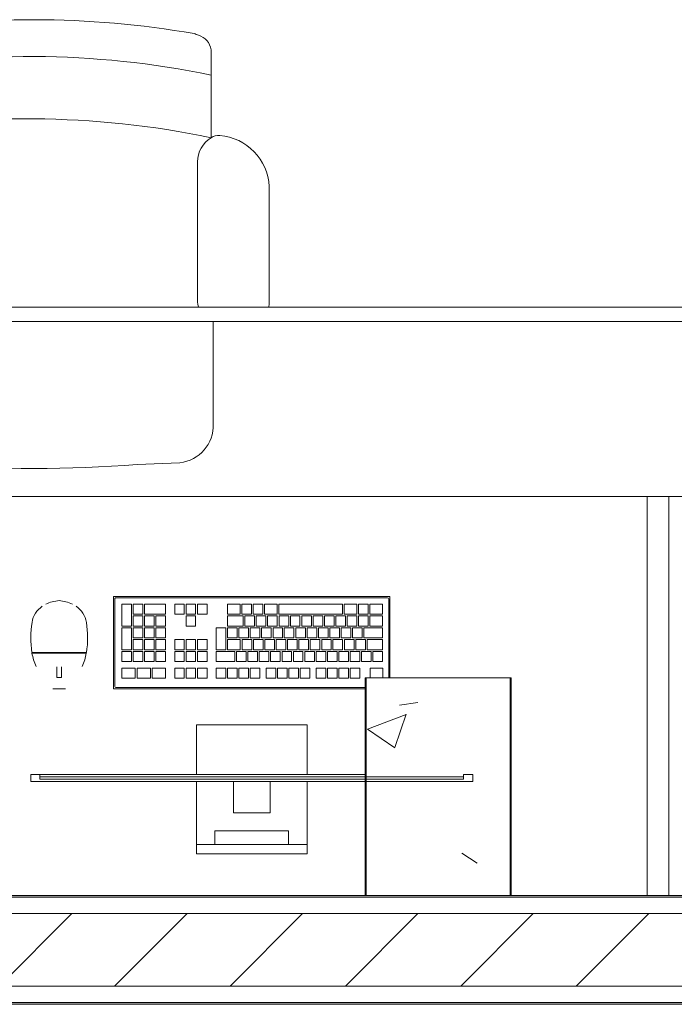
# Model space of a CAD drawing. Header units: metres. Extents: x 1.7 to 42.3, y -72.9 to -47.6.
# Tile 180 of 216: x 22.1 to 23, y -71.9 to -70.6. Entities that reach past the tile are written whole.
import ezdxf

# ---------------------------------------------------------------- set-up
doc = ezdxf.new("R2010")
doc.units = ezdxf.units.M
for name, color, linetype, lineweight in [('A-COLS', 7, 'Continuous', 18), ('A-FLOR', 7, 'Continuous', 18), ('A-GENM', 7, 'Continuous', 18), ('A-WALL', 7, 'Continuous', 18), ('A-WALL-PATT', 7, 'Continuous', 18), ('I-FURN', 7, 'Continuous', 18), ('I-WALL', 7, 'Continuous', 18), ('S-COLS', 7, 'Continuous', 18)]:
    doc.layers.add(name, color=color, linetype=linetype, lineweight=lineweight)
pattern_1 = [(50, (21.555, -62.9), (0.546555, -0.047815), [0.05715, -0.62865]), (355, (21.555, -62.9), (-0.105728, 0.573166), [0.04572, -0.50292]), (100.451, (21.601, -62.904), (0.440828, 0.525349), [0.04857, -0.53427]), (46.184, (21.555, -62.748), (0.813237, -0.12613), [0.08573, -0.94298]), (96.636, (21.623, -62.758), (0.712212, 0.742287), [0.07286, -0.80141]), (351.184, (21.555, -62.748), (0.712217, 0.742274), [0.06858, -0.75438]), (21, (21.631, -62.786), (0.454846, -0.306795), [0.05715, -0.62865]), (326, (21.631, -62.786), (0.185405, 0.55256), [0.04572, -0.50292]), (71.451, (21.669, -62.811), (0.640251, 0.245763), [0.04857, -0.53427]), (37.5, (21.555, -62.9), (0.009261, 0.2536672), [0.02515, -0.47168, 0.02515, -0.48539, -0.50482]), (37.5, (21.555, -62.9), (0.009261, 0.2536672), [-1.007, 0.02515, -0.47968]), (7.5, (21.555, -62.9), (0.2004558, 0.300546), [0.02515, -0.26594, 0.02515, -0.46025, -0.1924]), (7.5, (21.555, -62.9), (0.2004558, 0.300546), [-0.77648, 0.02515, -0.16726]), (327.5, (21.385, -62.9), (0.4067682, -0.0171882), [0.02515, -0.16535, 0.02515, -0.56921, -0.78867]), (327.5, (21.385, -62.9), (0.4067682, -0.0171882), [-0.78486, 0.02515, -0.76352]), (317.5, (21.309, -62.9), (0.444383, 0.0762794), [0.02515, -0.2225, 0.02515, -0.36957, -0.56007]), (317.5, (21.309, -62.9), (0.444383, 0.0762794), [-0.64237, 0.02515, -0.53492])]

# ---------------------------------------------------------------- blocks, each defined once
blk = doc.blocks.new('CADEIRA GIRATÓRIA OPERACIONAL COM BRAÇO - High Back Fully Upholstered-1901921-2PAV - FRIGORÍFICA')
at = {"layer": 'I-FURN', "color": 253, "true_color": 0xaaaaaa}
for p, q in [((-0.1421, -0.0052), (-0.2007, -0.0078)), ((0.2007, -0.0078), (0.1421, -0.0052)), ((-0.2469, -0.0612), (-0.2469, -0.2023)), ((0.2469, -0.2023), (0.2469, -0.0612)), ((-0.3242, -0.2293), (-0.3242, -0.3887)), ((0.3242, -0.3887), (0.3242, -0.2293)), ((-0.2252, -0.2315), (-0.2252, -0.4225)), ((0.2252, -0.2315), (0.2252, -0.4225)), ((-0.2439, -0.4559), (-0.2439, -0.5772)), ((0.2439, -0.5772), (0.2439, -0.4559))]:
    blk.add_line(p, q, dxfattribs=at)
for centre, radius, start, end in [((0, -1.953), 1.953, 85.8275, 94.1725), ((-0.195, -0.0595), 0.052, 96.2753, 181.8688), ((0.195, -0.0595), 0.052, 358.1312, 83.7247), ((-0.2983, -0.2293), 0.0259, 163.859, 180), ((-0.2539, -0.2315), 0.0287, 360, 19.5958), ((0.2539, -0.2315), 0.0287, 160.4042, 180), ((0.2983, -0.2293), 0.0259, 360, 16.141), ((-0.2492, -0.3843), 0.0751, 183.3831, 264.7806), ((0.2492, -0.3843), 0.0751, 275.2194, 356.6169), ((-0.2643, -0.4225), 0.0391, 301.4893, 360), ((0.2643, -0.4225), 0.0391, 180, 238.5107), ((-0.2543, -0.4408), 0.0184, 264.7806, 304.7545), ((0.0083, 0.7541), 1.236, 258.2294, 281.0827), ((0.2543, -0.4408), 0.0184, 235.2455, 275.2194), ((0.2543, -0.4408), 0.0184, 235.2455, 275.2194), ((0.0063, 0.6682), 1.236, 258.3229, 281.0827), ((-0.2192, -0.5734), 0.0249, 188.7931, 252.7089), ((0.2192, -0.5734), 0.0249, 287.2911, 351.2069), ((-0.1985, -0.5252), 0.0773, 248.6542, 253.5306), ((0, 0.6572), 1.2757, 260.0509, 279.9491), ((0.1985, -0.5252), 0.0773, 286.4694, 291.3458)]:
    blk.add_arc(centre, radius, start, end, dxfattribs=at)
blk = doc.blocks.new('COMPUTADOR_ TECLADO_MONITOR_MOUSE - Keyboard-V10-2PAV - FRIGORÍFICA')
at = {"layer": 'A-GENM', "color": 253, "true_color": 0xaaaaaa}
for p, q in [((0.0762, 0.2274), (-0.0762, 0.2274)), ((-0.0762, 0.2274), (-0.0762, 0.2147)), ((0.0762, 0.2147), (0.0762, 0.2274)), ((-0.0762, 0.2147), (0.0762, 0.2147)), ((-0.0762, 0.2084), (-0.0762, 0.2147)), ((-0.0762, 0.1278), (-0.0762, 0.2084)), ((0.0508, 0.2147), (-0.0508, 0.2147)), ((-0.0508, 0.2147), (-0.0508, 0.1957)), ((0.0508, 0.1957), (0.0508, 0.2147)), ((0.0762, 0.2147), (0.0762, 0.2084)), ((0.0762, 0.2084), (0.0762, 0.1278)), ((-0.0508, 0.1957), (0.0508, 0.1957)), ((0.0254, 0.1711), (-0.0254, 0.1711)), ((-0.0254, 0.1711), (-0.0254, 0.1278)), ((0.0254, 0.1278), (0.0254, 0.1711)), ((0.3048, 0.1278), (-0.3048, 0.1278)), ((-0.3048, 0.1278), (-0.3048, 0.1183)), ((-0.2921, 0.1183), (-0.2921, 0.1246)), ((-0.2921, 0.1246), (0.2921, 0.1246)), ((0.2921, 0.1246), (-0.2921, 0.1246)), ((-0.2921, 0.1246), (-0.2921, 0.1214)), ((-0.0254, 0.1278), (0.0254, 0.1278)), ((0.2921, 0.1246), (0.2921, 0.1183)), ((0.2921, 0.1214), (0.2921, 0.1246)), ((0.3048, 0.1183), (0.3048, 0.1278)), ((-0.3048, 0.1183), (-0.2921, 0.1183)), ((-0.2921, 0.1214), (0.2921, 0.1214)), ((0.2921, 0.1183), (-0.1563, 0.1183)), ((-0.0762, 0.0496), (-0.0762, 0.1183)), ((0.0762, 0.1183), (0.0762, 0.0496)), ((0.2921, 0.1183), (0.3048, 0.1183)), ((-0.0762, 0.0496), (0.0762, 0.0496)), ((-0.1563, 0), (0.1905, 0)), ((0.1873, -0.0016), (-0.1563, -0.0016)), ((0.1889, -0.1238), (0.1889, -0.0032)), ((0.1905, 0), (0.1905, -0.127)), ((0.2742, 0), (0.2569, 0)), ((-0.1905, -0.127), (-0.1905, -0.015)), ((-0.1889, -0.015), (-0.1889, -0.1238)), ((-0.1808, -0.015), (-0.1808, -0.0285)), ((-0.1632, -0.0285), (-0.1632, -0.015)), ((-0.1358, -0.0146), (-0.149, -0.0146)), ((-0.149, -0.0146), (-0.149, -0.0285)), ((-0.1358, -0.0285), (-0.1358, -0.0146)), ((-0.1201, -0.0146), (-0.1333, -0.0146)), ((-0.1333, -0.0146), (-0.1333, -0.0285)), ((-0.1201, -0.0285), (-0.1201, -0.0146)), ((-0.1044, -0.0146), (-0.1177, -0.0146)), ((-0.1177, -0.0146), (-0.1177, -0.0285)), ((-0.1044, -0.0285), (-0.1044, -0.0146)), ((-0.0887, -0.0146), (-0.102, -0.0146)), ((-0.102, -0.0146), (-0.102, -0.0285)), ((-0.0887, -0.0285), (-0.0887, -0.0146)), ((-0.0668, -0.0146), (-0.0801, -0.0146)), ((-0.0801, -0.0146), (-0.0801, -0.0285)), ((-0.0668, -0.0285), (-0.0668, -0.0146)), ((-0.0512, -0.0146), (-0.0644, -0.0146)), ((-0.0644, -0.0146), (-0.0644, -0.0285)), ((-0.0512, -0.0285), (-0.0512, -0.0146)), ((-0.0355, -0.0146), (-0.0488, -0.0146)), ((-0.0488, -0.0146), (-0.0488, -0.0285)), ((-0.0355, -0.0285), (-0.0355, -0.0146)), ((-0.0198, -0.0146), (-0.0331, -0.0146)), ((-0.0331, -0.0146), (-0.0331, -0.0285)), ((-0.0198, -0.0285), (-0.0198, -0.0146)), ((0.0021, -0.0146), (-0.0112, -0.0146)), ((-0.0112, -0.0146), (-0.0112, -0.0285)), ((0.0021, -0.0285), (0.0021, -0.0146)), ((0.0177, -0.0146), (0.0045, -0.0146)), ((0.0045, -0.0146), (0.0045, -0.0285)), ((0.0177, -0.0285), (0.0177, -0.0146)), ((0.0334, -0.0146), (0.0202, -0.0146)), ((0.0202, -0.0146), (0.0202, -0.0285)), ((0.0334, -0.0285), (0.0334, -0.0146)), ((0.0491, -0.0146), (0.0358, -0.0146)), ((0.0358, -0.0146), (0.0358, -0.0285)), ((0.0491, -0.0285), (0.0491, -0.0146)), ((0.075, -0.0146), (0.0617, -0.0146)), ((0.0617, -0.0146), (0.0617, -0.0285)), ((0.075, -0.0285), (0.075, -0.0146)), ((0.0906, -0.0146), (0.0774, -0.0146)), ((0.0774, -0.0146), (0.0774, -0.0285)), ((0.0906, -0.0285), (0.0906, -0.0146)), ((0.1063, -0.0146), (0.093, -0.0146)), ((0.093, -0.0146), (0.093, -0.0285)), ((0.1063, -0.0285), (0.1063, -0.0146)), ((0.1372, -0.0146), (0.1188, -0.0146)), ((0.1188, -0.0146), (0.1188, -0.0285)), ((0.1372, -0.0285), (0.1372, -0.0146)), ((0.1581, -0.0146), (0.1398, -0.0146)), ((0.1398, -0.0146), (0.1398, -0.0285)), ((0.1581, -0.0285), (0.1581, -0.0146)), ((0.1791, -0.0146), (0.1607, -0.0146)), ((0.1607, -0.0146), (0.1607, -0.0285)), ((0.1791, -0.0285), (0.1791, -0.0146)), ((0.2686, -0.0156), (0.2622, -0.0156)), ((0.2622, -0.0156), (0.2622, -0.0303)), ((0.2686, -0.0303), (0.2686, -0.0156)), ((-0.1808, -0.0285), (-0.1632, -0.0285)), ((-0.1671, -0.0376), (-0.1804, -0.0376)), ((-0.1804, -0.0376), (-0.1804, -0.0515)), ((-0.1671, -0.0515), (-0.1671, -0.0376)), ((-0.1514, -0.0376), (-0.1647, -0.0376)), ((-0.1647, -0.0376), (-0.1647, -0.0515)), ((-0.1514, -0.0515), (-0.1514, -0.0376)), ((-0.149, -0.0285), (-0.1358, -0.0285)), ((-0.1358, -0.0376), (-0.149, -0.0376)), ((-0.149, -0.0376), (-0.149, -0.0515)), ((-0.1358, -0.0515), (-0.1358, -0.0376)), ((-0.1333, -0.0285), (-0.1201, -0.0285)), ((-0.1201, -0.0376), (-0.1333, -0.0376)), ((-0.1333, -0.0376), (-0.1333, -0.0515)), ((-0.1201, -0.0515), (-0.1201, -0.0376)), ((-0.1177, -0.0285), (-0.1044, -0.0285)), ((-0.1044, -0.0376), (-0.1177, -0.0376)), ((-0.1177, -0.0376), (-0.1177, -0.0515)), ((-0.1044, -0.0515), (-0.1044, -0.0376)), ((-0.102, -0.0285), (-0.0887, -0.0285)), ((-0.0887, -0.0376), (-0.102, -0.0376)), ((-0.102, -0.0376), (-0.102, -0.0515)), ((-0.0887, -0.0515), (-0.0887, -0.0376)), ((-0.0731, -0.0376), (-0.0863, -0.0376)), ((-0.0863, -0.0376), (-0.0863, -0.0515)), ((-0.0801, -0.0285), (-0.0668, -0.0285)), ((-0.0731, -0.0515), (-0.0731, -0.0376)), ((-0.0574, -0.0376), (-0.0706, -0.0376)), ((-0.0706, -0.0376), (-0.0706, -0.0515)), ((-0.0644, -0.0285), (-0.0512, -0.0285)), ((-0.0574, -0.0515), (-0.0574, -0.0376)), ((-0.0417, -0.0376), (-0.055, -0.0376)), ((-0.055, -0.0376), (-0.055, -0.0515)), ((-0.0488, -0.0285), (-0.0355, -0.0285)), ((-0.0417, -0.0515), (-0.0417, -0.0376)), ((-0.026, -0.0376), (-0.0393, -0.0376)), ((-0.0393, -0.0376), (-0.0393, -0.0515)), ((-0.0331, -0.0285), (-0.0198, -0.0285)), ((-0.026, -0.0515), (-0.026, -0.0376)), ((-0.0103, -0.0376), (-0.0236, -0.0376)), ((-0.0236, -0.0376), (-0.0236, -0.0515)), ((-0.0112, -0.0285), (0.0021, -0.0285)), ((-0.0103, -0.0515), (-0.0103, -0.0376)), ((0.0053, -0.0376), (-0.0079, -0.0376)), ((-0.0079, -0.0376), (-0.0079, -0.0515)), ((0.0045, -0.0285), (0.0177, -0.0285)), ((0.0053, -0.0515), (0.0053, -0.0376)), ((0.021, -0.0376), (0.0077, -0.0376)), ((0.0077, -0.0376), (0.0077, -0.0515)), ((0.0202, -0.0285), (0.0334, -0.0285)), ((0.021, -0.0515), (0.021, -0.0376)), ((0.0491, -0.0376), (0.0234, -0.0376)), ((0.0234, -0.0376), (0.0234, -0.0515)), ((0.0358, -0.0285), (0.0491, -0.0285)), ((0.0491, -0.0515), (0.0491, -0.0376)), ((0.0617, -0.0285), (0.075, -0.0285)), ((0.075, -0.0376), (0.0617, -0.0376)), ((0.0617, -0.0376), (0.0617, -0.0515)), ((0.075, -0.0515), (0.075, -0.0376)), ((0.0774, -0.0285), (0.0906, -0.0285)), ((0.0906, -0.0376), (0.0774, -0.0376)), ((0.0774, -0.0376), (0.0774, -0.0515)), ((0.0906, -0.0515), (0.0906, -0.0376)), ((0.093, -0.0285), (0.1063, -0.0285)), ((0.1063, -0.0376), (0.093, -0.0376)), ((0.093, -0.0376), (0.093, -0.0515)), ((0.1063, -0.0515), (0.1063, -0.0376)), ((0.1188, -0.0285), (0.1372, -0.0285)), ((0.1321, -0.0376), (0.1188, -0.0376)), ((0.1188, -0.0376), (0.1188, -0.0515)), ((0.1321, -0.0515), (0.1321, -0.0376)), ((0.1477, -0.0376), (0.1345, -0.0376)), ((0.1345, -0.0376), (0.1345, -0.0515)), ((0.1398, -0.0285), (0.1581, -0.0285)), ((0.1477, -0.0515), (0.1477, -0.0376)), ((0.1634, -0.0376), (0.1501, -0.0376)), ((0.1501, -0.0376), (0.1501, -0.0515)), ((0.1607, -0.0285), (0.1791, -0.0285)), ((0.1634, -0.0515), (0.1634, -0.0376)), ((0.1791, -0.0376), (0.1658, -0.0376)), ((0.1658, -0.0376), (0.1658, -0.0515)), ((0.1791, -0.0515), (0.1791, -0.0376)), ((-0.1804, -0.0515), (-0.1671, -0.0515)), ((-0.1591, -0.0539), (-0.1804, -0.0539)), ((-0.1804, -0.0539), (-0.1804, -0.0678)), ((-0.1647, -0.0515), (-0.1514, -0.0515)), ((-0.1591, -0.0678), (-0.1591, -0.0539)), ((-0.1434, -0.0539), (-0.1566, -0.0539)), ((-0.1566, -0.0539), (-0.1566, -0.0678)), ((-0.149, -0.0515), (-0.1358, -0.0515)), ((-0.1434, -0.0678), (-0.1434, -0.0539)), ((-0.1277, -0.0539), (-0.141, -0.0539)), ((-0.141, -0.0539), (-0.141, -0.0678)), ((-0.1333, -0.0515), (-0.1201, -0.0515)), ((-0.1277, -0.0678), (-0.1277, -0.0539)), ((-0.112, -0.0539), (-0.1253, -0.0539)), ((-0.1253, -0.0539), (-0.1253, -0.0678)), ((-0.1177, -0.0515), (-0.1044, -0.0515)), ((-0.112, -0.0678), (-0.112, -0.0539)), ((-0.0964, -0.0539), (-0.1096, -0.0539)), ((-0.1096, -0.0539), (-0.1096, -0.0678)), ((-0.102, -0.0515), (-0.0887, -0.0515)), ((-0.0964, -0.0678), (-0.0964, -0.0539)), ((-0.0807, -0.0539), (-0.0939, -0.0539)), ((-0.0939, -0.0539), (-0.0939, -0.0678)), ((-0.0863, -0.0515), (-0.0731, -0.0515)), ((-0.0807, -0.0678), (-0.0807, -0.0539)), ((-0.065, -0.0539), (-0.0783, -0.0539)), ((-0.0783, -0.0539), (-0.0783, -0.0678)), ((-0.0706, -0.0515), (-0.0574, -0.0515)), ((-0.065, -0.0678), (-0.065, -0.0539)), ((-0.0493, -0.0539), (-0.0626, -0.0539)), ((-0.0626, -0.0539), (-0.0626, -0.0678)), ((-0.055, -0.0515), (-0.0417, -0.0515)), ((-0.0493, -0.0678), (-0.0493, -0.0539)), ((-0.0336, -0.0539), (-0.0469, -0.0539)), ((-0.0469, -0.0539), (-0.0469, -0.0678)), ((-0.0393, -0.0515), (-0.026, -0.0515)), ((-0.0336, -0.0678), (-0.0336, -0.0539)), ((-0.018, -0.0539), (-0.0312, -0.0539)), ((-0.0312, -0.0539), (-0.0312, -0.0678)), ((-0.0236, -0.0515), (-0.0103, -0.0515)), ((-0.018, -0.0678), (-0.018, -0.0539)), ((-0.0023, -0.0539), (-0.0156, -0.0539)), ((-0.0156, -0.0539), (-0.0156, -0.0678)), ((-0.0079, -0.0515), (0.0053, -0.0515)), ((-0.0023, -0.0678), (-0.0023, -0.0539)), ((0.0134, -0.0539), (0.0001, -0.0539)), ((0.0001, -0.0539), (0.0001, -0.0678)), ((0.0077, -0.0515), (0.021, -0.0515)), ((0.0134, -0.0678), (0.0134, -0.0539)), ((0.0334, -0.0539), (0.0158, -0.0539)), ((0.0158, -0.0539), (0.0158, -0.0678)), ((0.0234, -0.0515), (0.0491, -0.0515)), ((0.0334, -0.0678), (0.0334, -0.0539)), ((0.0491, -0.0539), (0.0359, -0.0539)), ((0.0359, -0.0539), (0.0359, -0.0841)), ((0.0491, -0.0841), (0.0491, -0.0539)), ((0.0617, -0.0515), (0.075, -0.0515)), ((0.0617, -0.0539), (0.0617, -0.0678)), ((0.075, -0.0539), (0.0617, -0.0539)), ((0.075, -0.0678), (0.075, -0.0539)), ((0.0774, -0.0515), (0.0906, -0.0515)), ((0.0774, -0.0539), (0.0774, -0.0678)), ((0.0906, -0.0539), (0.0774, -0.0539)), ((0.0906, -0.0678), (0.0906, -0.0539)), ((0.093, -0.0515), (0.1063, -0.0515)), ((0.093, -0.0539), (0.093, -0.0678)), ((0.1063, -0.0539), (0.093, -0.0539)), ((0.1063, -0.0678), (0.1063, -0.0539)), ((0.1188, -0.0515), (0.1321, -0.0515)), ((0.1321, -0.0539), (0.1188, -0.0539)), ((0.1188, -0.0539), (0.1188, -0.0678)), ((0.1321, -0.0678), (0.1321, -0.0539)), ((0.1345, -0.0515), (0.1477, -0.0515)), ((0.1477, -0.0539), (0.1345, -0.0539)), ((0.1345, -0.0539), (0.1345, -0.0678)), ((0.1477, -0.0678), (0.1477, -0.0539)), ((0.1501, -0.0515), (0.1634, -0.0515)), ((0.1634, -0.0539), (0.1501, -0.0539)), ((0.1501, -0.0539), (0.1501, -0.0678)), ((0.1634, -0.0678), (0.1634, -0.0539)), ((0.1658, -0.0515), (0.1791, -0.0515)), ((0.1791, -0.0539), (0.1658, -0.0539)), ((0.1658, -0.0539), (0.1658, -0.0841)), ((0.1791, -0.0841), (0.1791, -0.0539)), ((0.3031, -0.0502), (0.228, -0.0502)), ((0.303, -0.0493), (0.2281, -0.0493)), ((0.229, -0.0493), (0.229, -0.0502)), ((0.229, -0.0502), (0.229, -0.0493)), ((0.3022, -0.0502), (0.3022, -0.0493)), ((0.3022, -0.0493), (0.3022, -0.0502)), ((-0.1804, -0.0678), (-0.1591, -0.0678)), ((-0.1566, -0.0678), (-0.1434, -0.0678)), ((-0.141, -0.0678), (-0.1277, -0.0678)), ((-0.1253, -0.0678), (-0.112, -0.0678)), ((-0.1096, -0.0678), (-0.0964, -0.0678)), ((-0.0939, -0.0678), (-0.0807, -0.0678)), ((-0.0783, -0.0678), (-0.065, -0.0678)), ((-0.0626, -0.0678), (-0.0493, -0.0678)), ((-0.0469, -0.0678), (-0.0336, -0.0678)), ((-0.0312, -0.0678), (-0.018, -0.0678)), ((-0.0156, -0.0678), (-0.0023, -0.0678)), ((0.0001, -0.0678), (0.0134, -0.0678)), ((0.0158, -0.0678), (0.0334, -0.0678)), ((0.0617, -0.0678), (0.075, -0.0678)), ((0.0774, -0.0678), (0.0906, -0.0678)), ((0.093, -0.0678), (0.1063, -0.0678)), ((0.1188, -0.0678), (0.1321, -0.0678)), ((0.1345, -0.0678), (0.1477, -0.0678)), ((0.1501, -0.0678), (0.1634, -0.0678)), ((-0.1547, -0.0702), (-0.1804, -0.0702)), ((-0.1804, -0.0702), (-0.1804, -0.0841)), ((-0.1547, -0.0841), (-0.1547, -0.0702)), ((-0.139, -0.0702), (-0.1523, -0.0702)), ((-0.1523, -0.0702), (-0.1523, -0.0841)), ((-0.139, -0.0841), (-0.139, -0.0702)), ((-0.1233, -0.0702), (-0.1366, -0.0702)), ((-0.1366, -0.0702), (-0.1366, -0.0841)), ((-0.1233, -0.0841), (-0.1233, -0.0702)), ((-0.1076, -0.0702), (-0.1209, -0.0702)), ((-0.1209, -0.0702), (-0.1209, -0.0841)), ((-0.1076, -0.0841), (-0.1076, -0.0702)), ((-0.092, -0.0702), (-0.1052, -0.0702)), ((-0.1052, -0.0702), (-0.1052, -0.0841)), ((-0.092, -0.0841), (-0.092, -0.0702)), ((-0.0763, -0.0702), (-0.0896, -0.0702)), ((-0.0896, -0.0702), (-0.0896, -0.0841)), ((-0.0763, -0.0841), (-0.0763, -0.0702)), ((-0.0606, -0.0702), (-0.0739, -0.0702)), ((-0.0739, -0.0702), (-0.0739, -0.0841)), ((-0.0606, -0.0841), (-0.0606, -0.0702)), ((-0.0449, -0.0702), (-0.0582, -0.0702)), ((-0.0582, -0.0702), (-0.0582, -0.0841)), ((-0.0449, -0.0841), (-0.0449, -0.0702)), ((-0.0293, -0.0702), (-0.0425, -0.0702)), ((-0.0425, -0.0702), (-0.0425, -0.0841)), ((-0.0293, -0.0841), (-0.0293, -0.0702)), ((-0.0136, -0.0702), (-0.0268, -0.0702)), ((-0.0268, -0.0702), (-0.0268, -0.0841)), ((-0.0136, -0.0841), (-0.0136, -0.0702)), ((0.0021, -0.0702), (-0.0112, -0.0702)), ((-0.0112, -0.0702), (-0.0112, -0.0841)), ((0.0021, -0.0841), (0.0021, -0.0702)), ((0.0178, -0.0702), (0.0045, -0.0702)), ((0.0045, -0.0702), (0.0045, -0.0841)), ((0.0178, -0.0841), (0.0178, -0.0702)), ((0.0334, -0.0702), (0.0202, -0.0702)), ((0.0202, -0.0702), (0.0202, -0.0841)), ((0.0334, -0.0841), (0.0334, -0.0702)), ((0.1321, -0.0702), (0.1188, -0.0702)), ((0.1188, -0.0702), (0.1188, -0.0841)), ((0.1321, -0.0841), (0.1321, -0.0702)), ((0.1477, -0.0702), (0.1345, -0.0702)), ((0.1345, -0.0702), (0.1345, -0.0841)), ((0.1477, -0.0841), (0.1477, -0.0702)), ((0.1634, -0.0702), (0.1501, -0.0702)), ((0.1501, -0.0702), (0.1501, -0.0841)), ((0.1634, -0.0841), (0.1634, -0.0702)), ((-0.1804, -0.0841), (-0.1547, -0.0841)), ((-0.163, -0.0865), (-0.1804, -0.0865)), ((-0.1804, -0.0865), (-0.1804, -0.1004)), ((-0.163, -0.1004), (-0.163, -0.0865)), ((-0.1473, -0.0865), (-0.1606, -0.0865)), ((-0.1606, -0.0865), (-0.1606, -0.1004)), ((-0.1523, -0.0841), (-0.139, -0.0841)), ((-0.1473, -0.1004), (-0.1473, -0.0865)), ((-0.1317, -0.0865), (-0.1449, -0.0865)), ((-0.1449, -0.0865), (-0.1449, -0.1004)), ((-0.1366, -0.0841), (-0.1233, -0.0841)), ((-0.1317, -0.1004), (-0.1317, -0.0865)), ((-0.116, -0.0865), (-0.1292, -0.0865)), ((-0.1292, -0.0865), (-0.1292, -0.1004)), ((-0.1209, -0.0841), (-0.1076, -0.0841)), ((-0.116, -0.1004), (-0.116, -0.0865)), ((-0.1003, -0.0865), (-0.1136, -0.0865)), ((-0.1136, -0.0865), (-0.1136, -0.1004)), ((-0.1052, -0.0841), (-0.092, -0.0841)), ((-0.1003, -0.1004), (-0.1003, -0.0865)), ((-0.0846, -0.0865), (-0.0979, -0.0865)), ((-0.0979, -0.0865), (-0.0979, -0.1004)), ((-0.0896, -0.0841), (-0.0763, -0.0841)), ((-0.0846, -0.1004), (-0.0846, -0.0865)), ((-0.069, -0.0865), (-0.0822, -0.0865)), ((-0.0822, -0.0865), (-0.0822, -0.1004)), ((-0.0739, -0.0841), (-0.0606, -0.0841)), ((-0.069, -0.1004), (-0.069, -0.0865)), ((-0.0533, -0.0865), (-0.0665, -0.0865)), ((-0.0665, -0.0865), (-0.0665, -0.1004)), ((-0.0582, -0.0841), (-0.0449, -0.0841)), ((-0.0533, -0.1004), (-0.0533, -0.0865)), ((-0.0376, -0.0865), (-0.0509, -0.0865)), ((-0.0509, -0.0865), (-0.0509, -0.1004)), ((-0.0425, -0.0841), (-0.0293, -0.0841)), ((-0.0376, -0.1004), (-0.0376, -0.0865)), ((-0.0219, -0.0865), (-0.0352, -0.0865)), ((-0.0352, -0.0865), (-0.0352, -0.1004)), ((-0.0268, -0.0841), (-0.0136, -0.0841)), ((-0.0219, -0.1004), (-0.0219, -0.0865)), ((-0.0062, -0.0865), (-0.0195, -0.0865)), ((-0.0195, -0.0865), (-0.0195, -0.1004)), ((-0.0112, -0.0841), (0.0021, -0.0841)), ((-0.0062, -0.1004), (-0.0062, -0.0865)), ((0.0094, -0.0865), (-0.0038, -0.0865)), ((-0.0038, -0.0865), (-0.0038, -0.1004)), ((0.0045, -0.0841), (0.0178, -0.0841)), ((0.0094, -0.1004), (0.0094, -0.0865)), ((0.0334, -0.0865), (0.0118, -0.0865)), ((0.0118, -0.0865), (0.0118, -0.1004)), ((0.0202, -0.0841), (0.0334, -0.0841)), ((0.0334, -0.1004), (0.0334, -0.0865)), ((0.0359, -0.0841), (0.0491, -0.0841)), ((0.0906, -0.0865), (0.0774, -0.0865)), ((0.0774, -0.0865), (0.0774, -0.1004)), ((0.0906, -0.1004), (0.0906, -0.0865)), ((0.1188, -0.0841), (0.1321, -0.0841)), ((0.1321, -0.0865), (0.1188, -0.0865)), ((0.1188, -0.0865), (0.1188, -0.1004)), ((0.1321, -0.1004), (0.1321, -0.0865)), ((0.1345, -0.0841), (0.1477, -0.0841)), ((0.1477, -0.0865), (0.1345, -0.0865)), ((0.1345, -0.0865), (0.1345, -0.1004)), ((0.1477, -0.1004), (0.1477, -0.0865)), ((0.1501, -0.0841), (0.1634, -0.0841)), ((0.1634, -0.0865), (0.1501, -0.0865)), ((0.1501, -0.0865), (0.1501, -0.1004)), ((0.1634, -0.1004), (0.1634, -0.0865)), ((0.1658, -0.0841), (0.1791, -0.0841)), ((0.1791, -0.0865), (0.1658, -0.0865)), ((0.1658, -0.0865), (0.1658, -0.1167)), ((0.1791, -0.1167), (0.1791, -0.0865)), ((-0.1804, -0.1004), (-0.163, -0.1004)), ((-0.163, -0.1028), (-0.1804, -0.1028)), ((-0.1804, -0.1028), (-0.1804, -0.1167)), ((-0.163, -0.1167), (-0.163, -0.1028)), ((-0.1606, -0.1004), (-0.1473, -0.1004)), ((-0.1473, -0.1028), (-0.1606, -0.1028)), ((-0.1606, -0.1028), (-0.1606, -0.1167)), ((-0.1473, -0.1167), (-0.1473, -0.1028)), ((-0.1449, -0.1004), (-0.1317, -0.1004)), ((-0.1275, -0.1028), (-0.1449, -0.1028)), ((-0.1449, -0.1028), (-0.1449, -0.1167)), ((-0.1292, -0.1004), (-0.116, -0.1004)), ((-0.1275, -0.1167), (-0.1275, -0.1028)), ((-0.0372, -0.1028), (-0.1251, -0.1028)), ((-0.1251, -0.1028), (-0.1251, -0.1167)), ((-0.1136, -0.1004), (-0.1003, -0.1004)), ((-0.0979, -0.1004), (-0.0846, -0.1004)), ((-0.0822, -0.1004), (-0.069, -0.1004)), ((-0.0665, -0.1004), (-0.0533, -0.1004)), ((-0.0509, -0.1004), (-0.0376, -0.1004)), ((-0.0372, -0.1167), (-0.0372, -0.1028)), ((-0.0352, -0.1004), (-0.0219, -0.1004)), ((-0.0176, -0.1028), (-0.0348, -0.1028)), ((-0.0348, -0.1028), (-0.0348, -0.1167)), ((-0.0195, -0.1004), (-0.0062, -0.1004)), ((-0.0176, -0.1167), (-0.0176, -0.1028)), ((-0.0019, -0.1028), (-0.0152, -0.1028)), ((-0.0152, -0.1028), (-0.0152, -0.1167)), ((-0.0038, -0.1004), (0.0094, -0.1004)), ((-0.0019, -0.1167), (-0.0019, -0.1028)), ((0.0138, -0.1028), (0.0005, -0.1028)), ((0.0005, -0.1028), (0.0005, -0.1167)), ((0.0118, -0.1004), (0.0334, -0.1004)), ((0.0138, -0.1167), (0.0138, -0.1028)), ((0.0334, -0.1028), (0.0162, -0.1028)), ((0.0162, -0.1028), (0.0162, -0.1167)), ((0.0334, -0.1167), (0.0334, -0.1028)), ((0.0617, -0.1028), (0.0617, -0.1167)), ((0.075, -0.1028), (0.0617, -0.1028)), ((0.075, -0.1167), (0.075, -0.1028)), ((0.0774, -0.1004), (0.0906, -0.1004)), ((0.0774, -0.1028), (0.0774, -0.1167)), ((0.0906, -0.1028), (0.0774, -0.1028)), ((0.0906, -0.1167), (0.0906, -0.1028)), ((0.093, -0.1028), (0.093, -0.1167)), ((0.1063, -0.1028), (0.093, -0.1028)), ((0.1063, -0.1167), (0.1063, -0.1028)), ((0.1188, -0.1004), (0.1321, -0.1004)), ((0.1477, -0.1028), (0.1188, -0.1028)), ((0.1188, -0.1028), (0.1188, -0.1167)), ((0.1345, -0.1004), (0.1477, -0.1004)), ((0.1477, -0.1167), (0.1477, -0.1028)), ((0.1501, -0.1004), (0.1634, -0.1004)), ((0.1634, -0.1028), (0.1501, -0.1028)), ((0.1501, -0.1028), (0.1501, -0.1167)), ((0.1634, -0.1167), (0.1634, -0.1028)), ((-0.1804, -0.1167), (-0.163, -0.1167)), ((-0.1606, -0.1167), (-0.1473, -0.1167)), ((-0.1449, -0.1167), (-0.1275, -0.1167)), ((-0.1251, -0.1167), (-0.0372, -0.1167)), ((-0.0348, -0.1167), (-0.0176, -0.1167)), ((-0.0152, -0.1167), (-0.0019, -0.1167)), ((0.0005, -0.1167), (0.0138, -0.1167)), ((0.0162, -0.1167), (0.0334, -0.1167)), ((0.0617, -0.1167), (0.075, -0.1167)), ((0.0774, -0.1167), (0.0906, -0.1167)), ((0.093, -0.1167), (0.1063, -0.1167)), ((0.1188, -0.1167), (0.1477, -0.1167)), ((0.1501, -0.1167), (0.1634, -0.1167)), ((0.1658, -0.1167), (0.1791, -0.1167)), ((0.1905, -0.127), (-0.1905, -0.127)), ((-0.1873, -0.1254), (0.1873, -0.1254))]:
    blk.add_line(p, q, dxfattribs=at)
for centre, radius, start, end in [((0.1873, -0.0032), 0.00159, 0, 90), ((0.3085, -0.0631), 0.0815, 156.5946, 170.2657), ((0.2227, -0.0631), 0.0815, 9.7343, 23.4054), ((0.3509, -0.0704), 0.1246, 170.6435, 189.7343), ((0.1802, -0.0704), 0.1246, 350.2657, 9.3565), ((0.2619, -0.0857), 0.0343, 189.7343, 235.0949), ((0.2692, -0.0857), 0.0343, 304.9051, 350.2657), ((0.2697, -0.0694), 0.0523, 244.5006, 265.4994), ((0.2615, -0.0694), 0.0523, 274.5006, 295.4994), ((-0.1873, -0.1238), 0.00159, 180, 270), ((0.1873, -0.1238), 0.00159, 270, 0)]:
    blk.add_arc(centre, radius, start, end, dxfattribs=at)
blk = doc.blocks.new('Led_Stripe_11805 - Led_Stripe_11805-7525408-2PAV - FRIGORÍFICA')
at = {"layer": 'A-GENM', "color": 253, "true_color": 0xaaaaaa}
for p, q in [((-3, 0.01), (3, 0.01)), ((3, -0.01), (-3, -0.01))]:
    blk.add_line(p, q, dxfattribs=at)
blk = doc.blocks.new('4 GRE - ESCOLA DE CINEMA E AUDIOVISUAL CINE REX R07_rvt-1-2PAV - FRIGORÍFICA')
at = {"layer": 'A-WALL-PATT', "true_color": 0xd4d4d4}
h = blk.add_hatch(dxfattribs=at)
h.set_pattern_fill('FP_1', color=254, style=0, pattern_type=2)
h.set_pattern_definition(pattern_1)
h.paths.add_polyline_path([(17.4385, -71.7956), (17.4385, -71.7931), (17.436, -71.7931), (17.436, -71.7956)])
h.paths.add_polyline_path([(25.9997, -71.7956), (26.8885, -71.7956), (26.8885, -71.7931), (20.3114, -71.7931), (20.31, -71.7956), (25.3475, -71.7956)])
h.paths.add_polyline_path([(39.8676, -71.7956), (40.1673, -71.7956), (40.1673, -71.7933), (34.6726, -71.7931), (34.6726, -71.7956), (37.0871, -71.7956)])
h.paths.add_polyline_path([(27.0335, -71.7956), (28.3885, -71.7956), (28.3885, -71.7931), (27.0335, -71.7931)])
h.paths.add_polyline_path([(17.5835, -71.7956), (18.9385, -71.7956), (18.9385, -71.7931), (17.5835, -71.7931)])
h.paths.add_polyline_path([(34.6026, -71.7956), (34.6026, -71.7931), (28.5335, -71.7931), (28.5335, -71.7956), (34.4783, -71.7956)])
h.paths.add_polyline_path([(19.0835, -71.7956), (20.2847, -71.7952), (20.2834, -71.7931), (19.0835, -71.7931)])
h = blk.add_hatch(dxfattribs=at)
h.set_pattern_fill('FP_2', color=254, style=0, pattern_type=2)
h.set_pattern_definition([(45, (21.555, -62.9), (-0.0795495, 0.0795495), [])])
h.paths.add_polyline_path([(26.6519, -71.9181), (40.1673, -71.9181), (40.1673, -71.8181), (17.436, -71.8181), (17.436, -71.8793), (17.0502, -71.8793), (17.0502, -71.9181), (25.9997, -71.9181)])
h = blk.add_hatch(dxfattribs=at)
h.set_pattern_fill('FP_1', color=254, style=0, pattern_type=2)
h.set_pattern_definition(pattern_1)
h.paths.add_polyline_path([(26.6519, -71.9431), (40.1673, -71.9431), (40.1673, -71.9406), (17.0502, -71.9406), (17.0502, -71.9431), (25.9997, -71.9431)])
at = {"layer": 'S-COLS', "true_color": 0xaaaaaa}
h = blk.add_hatch(dxfattribs=at)
h.set_pattern_fill('FP_1', color=253, style=0, pattern_type=2)
h.set_pattern_definition(pattern_1)
h.paths.add_polyline_path([(22.7873, -71.7931), (22.7873, -71.4931), (22.5873, -71.4931), (22.5873, -71.7931), (22.7387, -71.7931)])
at = {"layer": 'A-FLOR', "color": 253, "true_color": 0xaaaaaa}
for p, q in [((22.976, -71.2431), (21.046, -71.2431)), ((24.936, -71.2431), (23.006, -71.2431))]:
    blk.add_line(p, q, dxfattribs=at)
at = {"layer": 'A-WALL', "color": 253, "true_color": 0xaaaaaa}
for p, q in [((26.8885, -71.7956), (19.0835, -71.7956)), ((22.976, -71.7931), (21.046, -71.7931)), ((24.936, -71.7931), (23.006, -71.7931)), ((26.911, -71.8181), (19.061, -71.8181)), ((40.1673, -71.9181), (17.0502, -71.9181)), ((40.1673, -71.9406), (17.0502, -71.9406)), ((17.0502, -71.9431), (40.1673, -71.9431))]:
    blk.add_line(p, q, dxfattribs=at)
at = {"layer": 'I-WALL', "color": 253, "true_color": 0xaaaaaa}
for p, q in [((22.976, -71.7931), (22.976, -71.2431)), ((23.006, -71.2431), (22.976, -71.2431)), ((23.006, -71.2431), (23.006, -71.7931)), ((22.976, -71.7931), (23.006, -71.7931))]:
    blk.add_line(p, q, dxfattribs=at)
at = {"layer": 'S-COLS', "color": 253, "true_color": 0xaaaaaa}
for p, q in [((22.7873, -71.4931), (22.5873, -71.4931)), ((22.5873, -71.4931), (22.5873, -71.7931)), ((22.7873, -71.7931), (22.7873, -71.4931)), ((22.5873, -71.7931), (22.7873, -71.7931))]:
    blk.add_line(p, q, dxfattribs=at)
at = {"layer": 'A-GENM', "color": 253, "lineweight": 18, "true_color": 0xaaaaaa, "extrusion": (0, 0, -1), "rotation": 180}
blk.add_blockref('Led_Stripe_11805 - Led_Stripe_11805-7525408-2PAV - FRIGORÍFICA', (-22.986, -70.9919), dxfattribs=at)
at = {"layer": 'A-GENM', "color": 253, "lineweight": 18, "true_color": 0xaaaaaa, "rotation": 180}
blk.add_blockref('COMPUTADOR_ TECLADO_MONITOR_MOUSE - Keyboard-V10-2PAV - FRIGORÍFICA', (22.431, -71.5081), dxfattribs=at)
at = {"layer": 'I-FURN', "color": 253, "lineweight": 18, "true_color": 0xaaaaaa, "rotation": 180}
blk.add_blockref('CADEIRA GIRATÓRIA OPERACIONAL COM BRAÇO - High Back Fully Upholstered-1901921-2PAV - FRIGORÍFICA', (22.131, -71.2043), dxfattribs=at)
blk = doc.blocks.new('Family - P55-300272-2PAV - FRIGORÍFICA')
at = {"layer": 'S-COLS', "color": 253, "true_color": 0xaaaaaa}
for p, q in [((-0.1, 0.15), (-0.1, -0.15)), ((0.1, 0.15), (-0.1, 0.15)), ((0.1, -0.15), (0.1, 0.15)), ((-0.1, -0.15), (0.1, -0.15))]:
    blk.add_line(p, q, dxfattribs=at)
blk = doc.blocks.new('Family - P55-301636-2PAV - FRIGORÍFICA')
at = {"layer": 'S-COLS', "color": 253, "true_color": 0xaaaaaa}
for p, q in [((-0.1, 0.15), (-0.1, -0.15)), ((0.1, 0.15), (-0.1, 0.15)), ((0.1, -0.15), (0.1, 0.15)), ((-0.1, -0.15), (0.1, -0.15))]:
    blk.add_line(p, q, dxfattribs=at)
blk = doc.blocks.new('ESTRUTURAL CINE REX _011_IFC-1-2PAV - FRIGORÍFICA')
at = {"layer": 'A-COLS', "color": 253, "lineweight": 18, "true_color": 0xaaaaaa}
blk.add_blockref('Family - P55-301636-2PAV - FRIGORÍFICA', (22.6886, -71.6431), dxfattribs=at)
at = {"layer": 'S-COLS', "color": 253, "lineweight": 18, "true_color": 0xaaaaaa}
blk.add_blockref('Family - P55-300272-2PAV - FRIGORÍFICA', (22.6886, -71.6431), dxfattribs=at)

msp = doc.modelspace()

# ---------------------------------------------------------------- block references
at = {"lineweight": 5}
for name in ['4 GRE - ESCOLA DE CINEMA E AUDIOVISUAL CINE REX R07_rvt-1-2PAV - FRIGORÍFICA', 'ESTRUTURAL CINE REX _011_IFC-1-2PAV - FRIGORÍFICA']:
    msp.add_blockref(name, (0, 0), dxfattribs=at)

doc.saveas('drawing.dxf')
